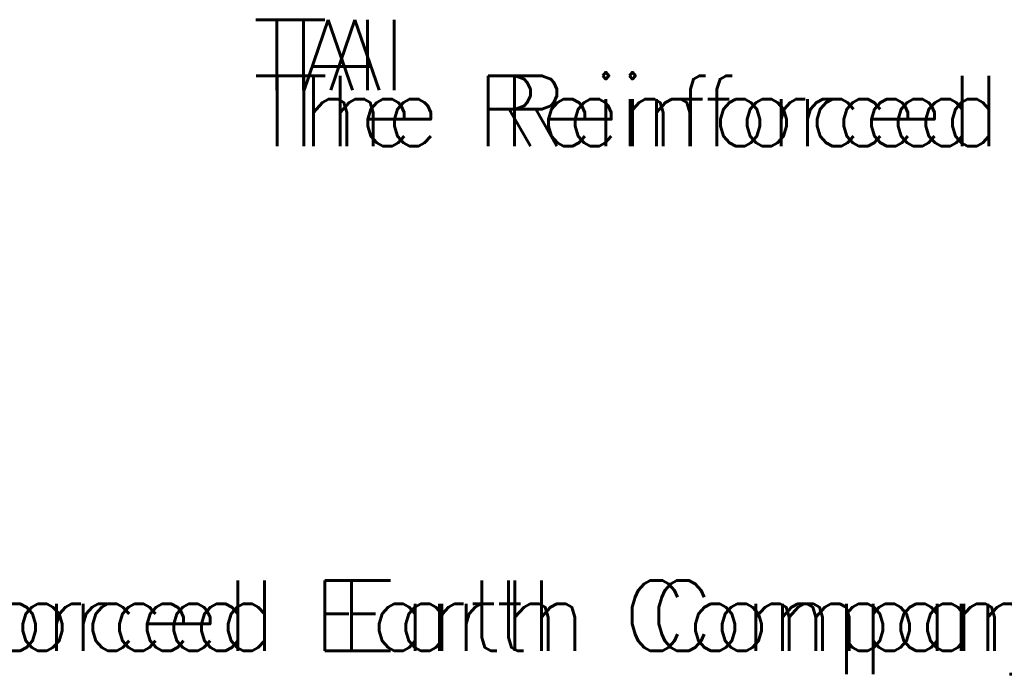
# Model space of a CAD drawing. Extents: x -17 to 2859, y -14 to 3983.
# Tile 37 of 39: x 467 to 732, y 306 to 483. Entities that reach past the tile are written whole.
import ezdxf

# ---------------------------------------------------------------- set-up
doc = ezdxf.new("R2010")
doc.units = 0
doc.header["$LTSCALE"] = 25.4
doc.header["$MEASUREMENT"] = 0
doc.layers.add('PAN_AREA', color=1, linetype='CONTINUOUS')
doc.layers.add('TRASH', color=1, linetype='CONTINUOUS')
doc.styles.add('TXT_SHX', font='txt.shx')

msp = doc.modelspace()

# ---------------------------------------------------------------- texts
at = {"layer": 'PAN_AREA', "color": 3, "linetype": 'CONTINUOUS', "style": 'TXT_SHX'}
for s, p in [('TAI', (536.96, 463.52)), ('The Reinforced Earth Company', (537.03, 448.41)), ('The Reinforced Earth Company', (341.7, 312.28))]:
    msp.add_text(s, height=19, dxfattribs=at).set_placement(p)
at = {"layer": 'TRASH', "color": 3, "linetype": 'CONTINUOUS', "style": 'TXT_SHX'}
for s, p in [('TAI', (529.78, 463.52)), ('TAI', (529.78, 463.52)), ('The Reinforced Earth Company', (529.86, 448.41)), ('The Reinforced Earth Company', (529.86, 448.41)), ('The Reinforced Earth Company', (334.52, 312.28)), ('The Reinforced Earth Company', (334.52, 312.28))]:
    msp.add_text(s, height=19, dxfattribs=at).set_placement(p)

doc.saveas('drawing.dxf')
